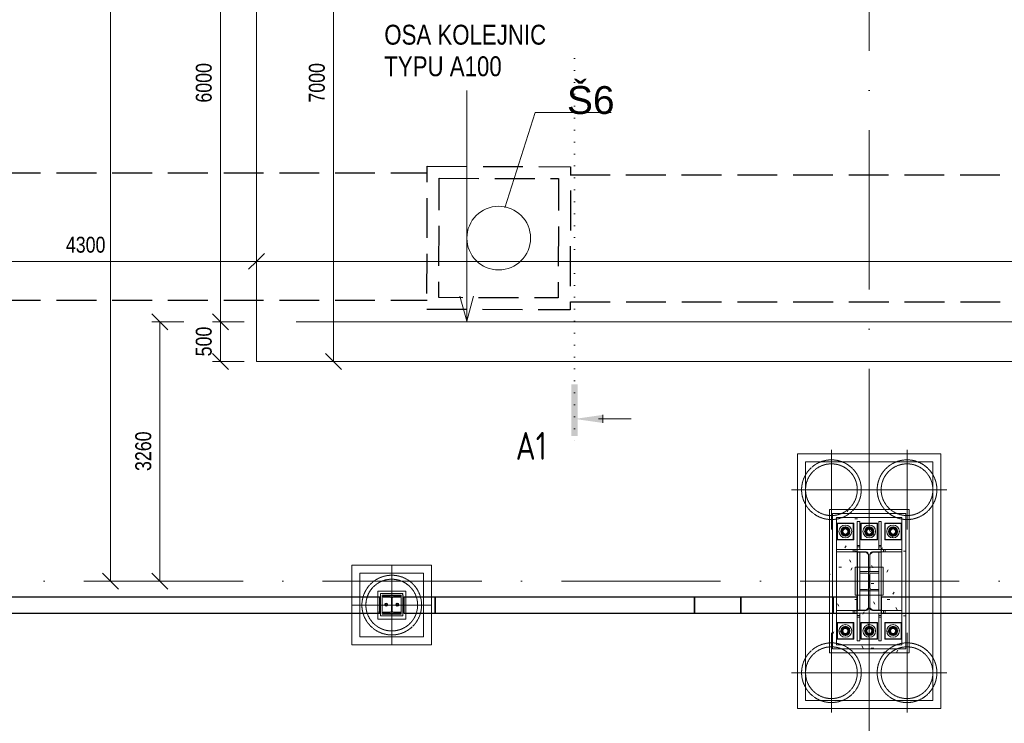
# Model space of a CAD drawing. Header units: millimetres. Extents: x 75701 to 402820, y 135 to 33652.
# Tile 9 of 52: x 103095 to 115467, y 5964 to 14807. Entities that reach past the tile are written whole.
import ezdxf

# ---------------------------------------------------------------- set-up
doc = ezdxf.new("R2010")
doc.units = ezdxf.units.MM
for name, pattern in [('A_CARA_07', [7, 5, -2]), ('A_CARA_15', [7.6, 5, -1.3, 0, -1.3]), ('IMPORT-A_CARA_07', [700, 500, -200]), ('IMPORT-KANVPOVO', [2000, 700, -650, 0, -650]), ('Tečkovaná 1_5mm', [150, 0, -150]), ('Čerchovaná 20mm', [3000, 2000, -500, 0, -500])]:
    doc.linetypes.add(name, pattern=pattern)
for name, color, linetype, lineweight in [('11542_003_OK-HALA_TaO-1_ET_R01_AciS_2025-04-14_sloupy_dwg', 150, 'Continuous', 9), ('_KANAL TRASA 1', 10, 'IMPORT-KANVPOVO', 70), ('CA_KOTY', 3, 'Continuous', 9), ('CA_KOTY-100', 3, 'Continuous', 9), ('CA_NEVHRA', 3, 'A_CARA_07', 9), ('CA_OSY', 5, 'A_CARA_15', 9), ('CA_PODLAHA25', 7, 'Continuous', 13), ('CA_POHHRA25', 7, 'Continuous', 13), ('CA_REZY', 1, 'Continuous', 25), ('CA_REZYZNACKY', 1, 'Continuous', 9), ('CA_TEXT25', 7, 'Continuous', 9), ('CA_ZAKLADY25', 7, 'Continuous', 13), ('HIDROIDEA_NAHON_ZAKLADY_dwg', 8, 'Continuous', 9), ('Konstrukční přípoje', 7, 'Continuous', 13), ('SS_HALA_TaO-DODAVKA_STAVEBNI', 150, 'Continuous', 9), ('SS_HALA_TaO-PODLITI', 150, 'Continuous', 9), ('SS_HALA_TaO-SLOUP', 150, 'Continuous', 9)]:
    doc.layers.add(name, color=color, linetype=linetype, lineweight=lineweight)
doc.styles.add('Arial', font='arial.ttf', dxfattribs={"height": 350})
doc.styles.add('Arial_2', font='arial.ttf', dxfattribs={"width": 0.8, "height": 200})
doc.styles.add('Arial_3', font='arial.ttf', dxfattribs={"width": 0.8, "height": 250})
doc.styles.add('ISOCPEUR_B', font='txt', dxfattribs={"width": 0.8, "height": 350})
doc.dimstyles.new('HP_Přímá_-_2_mm_Ariel_1-100', dxfattribs={"dimscale": 304.8, "dimtxt": 204.05188, "dimasz": 0.656168, "dimexe": 0.328084, "dimexo": 0.0625, "dimgap": 0.164042, "dimtad": 1, "dimdec": 0, "dimzin": 0, "dimdsep": 46, "dimtxsty": 'Arial_2', "dimblk1": 'OBLIQUE', "dimblk2": 'OBLIQUE', "dimsah": 1, "dimcen": 0.09, "dimazin": 0, "dimtfac": 1, "dimtdec": 4, "dimtix": 1, "dimtmove": 0, "dimatfit": 3, "dimfxl": 0.984252, "dimfxlon": 1, "dimtvp": 1, "dimtolj": 1, "dimtzin": 0, "dimarcsym": 2})
pattern_1 = [(0, (0, 0), (812.8, 203.2), [33.528, -576.072, 33.528, -576.072, -3251.2]), (0, (0, 0), (812.8, 203.2), [-1219.2, 33.528, -1185.672, 33.528, -576.072, -1422.4]), (0, (0, 0), (812.8, 203.2), [-3048, 33.528, -372.872, 33.528, -982.472]), (120, (304.8, 101.6), (-582.37636, 602.30545), [33.528, -576.072, 33.528, -576.072, -3251.2]), (120, (304.8, 101.6), (-582.37636, 602.30545), [-1219.2, 33.528, -1185.672, 33.528, -576.072, -1422.4]), (120, (304.8, 101.6), (-582.37636, 602.30545), [-3048, 33.528, -372.872, 33.528, -982.472]), (240, (406.4, 508), (-230.42364, -805.50545), [33.528, -576.072, 33.528, -576.072, -3251.2]), (240, (406.4, 508), (-230.42364, -805.50545), [-1219.2, 33.528, -1185.672, 33.528, -576.072, -1422.4]), (240, (406.4, 508), (-230.42364, -805.50545), [-3048, 33.528, -372.872, 33.528, -982.472])]

# ---------------------------------------------------------------- blocks, each defined once
blk = doc.blocks.new('pilota 600 mm - D_750_650-2142274-525_600')
at = {"layer": 'CA_NEVHRA'}
for p, q in [((0, 0), (0, 500)), ((0, 0), (-500, 0)), ((0, 0), (0, -250)), ((0, 0), (500, 0)), ((0, -250), (0, -500))]:
    blk.add_line(p, q, dxfattribs=at)
blk = doc.blocks.new('pilota 600 mm - D_750_650-2142275-525_600')
at = {"layer": 'CA_NEVHRA'}
for p, q in [((0, 250), (0, 500)), ((0, 0), (0, 250)), ((0, 0), (-500, 0)), ((0, 0), (500, 0)), ((0, 0), (0, -500))]:
    blk.add_line(p, q, dxfattribs=at)
blk = doc.blocks.new('pilota 600 mm - D_750_650-2142303-525_600')
at = {"layer": 'CA_NEVHRA'}
for p, q in [((0, 175), (0, 500)), ((0, 0), (0, 175)), ((-175, 0), (-500, 0)), ((0, 0), (-175, 0)), ((0, 0), (0, -175)), ((0, 0), (175, 0)), ((175, 0), (500, 0)), ((0, -175), (0, -500))]:
    blk.add_line(p, q, dxfattribs=at)
blk = doc.blocks.new('11542_003_OK-HALA_TaO-1_ET_R01_AciS_2025-04-14_sloupy_dwg-V8-525_600')
at = {"layer": '11542_003_OK-HALA_TaO-1_ET_R01_AciS_2025-04-14_sloupy_dwg'}
for p, q in [((113920, 8150), (113620, 8150)), ((113620, 8150), (113620, 8117)), ((113620, 8117), (113731, 8117)), ((113761, 8087), (113761, 7413)), ((113779, 7413), (113779, 8087)), ((113809, 8117), (113920, 8117)), ((113920, 8117), (113920, 8150)), ((107880, 7560), (107660, 7560)), ((107660, 7560), (107660, 7549)), ((107660, 7549), (107748, 7549)), ((107792, 7549), (107880, 7549)), ((107880, 7549), (107880, 7560)), ((107766, 7531), (107766, 7379)), ((107774, 7379), (107774, 7531)), ((107748, 7361), (107660, 7361)), ((107660, 7361), (107660, 7350)), ((107660, 7350), (107880, 7350)), ((107880, 7361), (107792, 7361)), ((107880, 7350), (107880, 7361)), ((113731, 7383), (113620, 7383)), ((113620, 7383), (113620, 7350)), ((113620, 7350), (113920, 7350)), ((113920, 7383), (113809, 7383)), ((113920, 7350), (113920, 7383))]:
    blk.add_line(p, q, dxfattribs=at)
for centre, radius, start, end in [((113731, 8087), 30, 0, 90), ((113809, 8087), 30, 90, 180), ((107748, 7531), 18, 0, 90), ((107792, 7531), 18, 90, 180), ((107748, 7379), 18, 270, 0), ((107792, 7379), 18, 180, 270), ((113731, 7413), 30, 270, 0), ((113809, 7413), 30, 180, 270)]:
    blk.add_arc(centre, radius, start, end, dxfattribs=at)
at = {"layer": 'SS_HALA_TaO-DODAVKA_STAVEBNI'}
for p, q in [((113470, 8427), (113425, 8401)), ((113425, 8401), (113470, 8427)), ((113515, 8401), (113470, 8427)), ((113470, 8427), (113515, 8401)), ((113770, 8427), (113725, 8401)), ((113725, 8401), (113770, 8427)), ((113815, 8401), (113770, 8427)), ((113770, 8427), (113815, 8401)), ((114070, 8427), (114025, 8401)), ((114025, 8401), (114070, 8427)), ((114115, 8401), (114070, 8427)), ((114070, 8427), (114115, 8401)), ((113425, 8401), (113425, 8349)), ((113425, 8349), (113425, 8401)), ((113425, 8349), (113470, 8323)), ((113470, 8323), (113425, 8349)), ((113470, 8323), (113515, 8349)), ((113515, 8349), (113470, 8323)), ((113515, 8349), (113515, 8401)), ((113515, 8401), (113515, 8349)), ((113725, 8401), (113725, 8349)), ((113725, 8349), (113725, 8401)), ((113725, 8349), (113770, 8323)), ((113770, 8323), (113725, 8349)), ((113770, 8323), (113815, 8349)), ((113815, 8349), (113770, 8323)), ((113815, 8349), (113815, 8401)), ((113815, 8401), (113815, 8349)), ((114025, 8401), (114025, 8349)), ((114025, 8349), (114025, 8401)), ((114025, 8349), (114070, 8323)), ((114070, 8323), (114025, 8349)), ((114070, 8323), (114115, 8349)), ((114115, 8349), (114070, 8323)), ((114115, 8349), (114115, 8401)), ((114115, 8401), (114115, 8349)), ((113470, 7177), (113425, 7151)), ((113425, 7151), (113470, 7177)), ((113515, 7151), (113470, 7177)), ((113470, 7177), (113515, 7151)), ((113770, 7177), (113725, 7151)), ((113725, 7151), (113770, 7177)), ((113815, 7151), (113770, 7177)), ((113770, 7177), (113815, 7151)), ((114070, 7177), (114025, 7151)), ((114025, 7151), (114070, 7177)), ((114115, 7151), (114070, 7177)), ((114070, 7177), (114115, 7151)), ((113425, 7151), (113425, 7099)), ((113425, 7099), (113425, 7151)), ((113425, 7099), (113470, 7073)), ((113470, 7073), (113425, 7099)), ((113470, 7073), (113515, 7099)), ((113515, 7099), (113470, 7073)), ((113515, 7099), (113515, 7151)), ((113515, 7151), (113515, 7099)), ((113725, 7151), (113725, 7099)), ((113725, 7099), (113725, 7151)), ((113725, 7099), (113770, 7073)), ((113770, 7073), (113725, 7099)), ((113770, 7073), (113815, 7099)), ((113815, 7099), (113770, 7073)), ((113815, 7099), (113815, 7151)), ((113815, 7151), (113815, 7099)), ((114025, 7151), (114025, 7099)), ((114025, 7099), (114025, 7151)), ((114025, 7099), (114070, 7073)), ((114070, 7073), (114025, 7099)), ((114070, 7073), (114115, 7099)), ((114115, 7099), (114070, 7073)), ((114115, 7099), (114115, 7151)), ((114115, 7151), (114115, 7099))]:
    blk.add_line(p, q, dxfattribs=at)
for centre, radius, start, end in [((113470, 8375), 57.5, 0, 180), ((113470, 8375), 57.5, 0, 180), ((113770, 8375), 57.5, 0, 180), ((113770, 8375), 57.5, 0, 180), ((114070, 8375), 57.5, 0, 180), ((114070, 8375), 57.5, 0, 180), ((113470, 8375), 57.5, 180, 0), ((113470, 8375), 57.5, 180, 0), ((113470, 8375), 32, 0, 180), ((113470, 8375), 32, 0, 180), ((113470, 8375), 32, 0, 180), ((113470, 8375), 32, 0, 180), ((113470, 8375), 32, 180, 0), ((113470, 8375), 32, 180, 0), ((113470, 8375), 32, 180, 0), ((113470, 8375), 32, 180, 0), ((113770, 8375), 57.5, 180, 0), ((113770, 8375), 57.5, 180, 0), ((113770, 8375), 32, 0, 180), ((113770, 8375), 32, 0, 180), ((113770, 8375), 32, 0, 180), ((113770, 8375), 32, 0, 180), ((113770, 8375), 32, 180, 0), ((113770, 8375), 32, 180, 0), ((113770, 8375), 32, 180, 0), ((113770, 8375), 32, 180, 0), ((114070, 8375), 57.5, 180, 0), ((114070, 8375), 57.5, 180, 0), ((114070, 8375), 32, 0, 180), ((114070, 8375), 32, 0, 180), ((114070, 8375), 32, 0, 180), ((114070, 8375), 32, 0, 180), ((114070, 8375), 32, 180, 0), ((114070, 8375), 32, 180, 0), ((114070, 8375), 32, 180, 0), ((114070, 8375), 32, 180, 0), ((113470, 7125), 57.5, 0, 180), ((113470, 7125), 57.5, 0, 180), ((113770, 7125), 57.5, 0, 180), ((113770, 7125), 57.5, 0, 180), ((114070, 7125), 57.5, 0, 180), ((114070, 7125), 57.5, 0, 180), ((113470, 7125), 57.5, 180, 0), ((113470, 7125), 57.5, 180, 0), ((113470, 7125), 32, 0, 180), ((113470, 7125), 32, 0, 180), ((113470, 7125), 32, 0, 180), ((113470, 7125), 32, 0, 180), ((113470, 7125), 32, 180, 0), ((113470, 7125), 32, 180, 0), ((113470, 7125), 32, 180, 0), ((113470, 7125), 32, 180, 0), ((113770, 7125), 57.5, 180, 0), ((113770, 7125), 57.5, 180, 0), ((113770, 7125), 32, 0, 180), ((113770, 7125), 32, 0, 180), ((113770, 7125), 32, 0, 180), ((113770, 7125), 32, 0, 180), ((113770, 7125), 32, 180, 0), ((113770, 7125), 32, 180, 0), ((113770, 7125), 32, 180, 0), ((113770, 7125), 32, 180, 0), ((114070, 7125), 57.5, 180, 0), ((114070, 7125), 57.5, 180, 0), ((114070, 7125), 32, 0, 180), ((114070, 7125), 32, 0, 180), ((114070, 7125), 32, 0, 180), ((114070, 7125), 32, 0, 180), ((114070, 7125), 32, 180, 0), ((114070, 7125), 32, 180, 0), ((114070, 7125), 32, 180, 0), ((114070, 7125), 32, 180, 0)]:
    blk.add_arc(centre, radius, start, end, dxfattribs=at)
at = {"layer": 'SS_HALA_TaO-PODLITI'}
for p, q in [((114230, 8600), (113310, 8600)), ((113310, 8600), (114230, 8600)), ((113310, 8600), (113310, 6900)), ((113310, 6900), (113310, 8600)), ((114230, 6900), (114230, 8600)), ((114230, 8600), (114230, 6900)), ((107910, 7595), (107630, 7595)), ((107630, 7595), (107910, 7595)), ((107630, 7595), (107630, 7315)), ((107630, 7315), (107630, 7595)), ((107910, 7315), (107910, 7595)), ((107910, 7595), (107910, 7315)), ((107630, 7315), (107910, 7315)), ((107910, 7315), (107630, 7315)), ((113310, 6900), (114230, 6900)), ((114230, 6900), (113310, 6900))]:
    blk.add_line(p, q, dxfattribs=at)
at = {"layer": 'SS_HALA_TaO-SLOUP'}
for p, q in [((113360, 8550), (114180, 8550)), ((114180, 8550), (113360, 8550)), ((113360, 6950), (113360, 8550)), ((113360, 8550), (113360, 6950)), ((114180, 8550), (114180, 6950)), ((114180, 6950), (114180, 8550)), ((113365, 8480), (113365, 8270)), ((113365, 8270), (113365, 8480)), ((113575, 8480), (113365, 8480)), ((113365, 8480), (113575, 8480)), ((113575, 8270), (113575, 8480)), ((113575, 8480), (113575, 8270)), ((113620, 8500), (113650, 8500)), ((113650, 8500), (113620, 8500)), ((113620, 8500), (113620, 8200)), ((113620, 8180), (113620, 8500)), ((113650, 8200), (113650, 8500)), ((113650, 8500), (113650, 8180)), ((113665, 8480), (113665, 8270)), ((113665, 8270), (113665, 8480)), ((113875, 8480), (113665, 8480)), ((113665, 8480), (113875, 8480)), ((113875, 8270), (113875, 8480)), ((113875, 8480), (113875, 8270)), ((113890, 8500), (113890, 8200)), ((113890, 8180), (113890, 8500)), ((113890, 8500), (113920, 8500)), ((113890, 8500), (113920, 8500)), ((113920, 8200), (113920, 8500)), ((113920, 8500), (113920, 8180)), ((113965, 8480), (113965, 8270)), ((113965, 8270), (113965, 8480)), ((114175, 8480), (113965, 8480)), ((113965, 8480), (114175, 8480)), ((114175, 8270), (114175, 8480)), ((114175, 8480), (114175, 8270)), ((113365, 8270), (113575, 8270)), ((113575, 8270), (113365, 8270)), ((113620, 8200), (113620, 8150)), ((113650, 8200), (113620, 8200)), ((113650, 8180), (113620, 8180)), ((113620, 8150), (113620, 8180)), ((113650, 8150), (113650, 8200)), ((113650, 8180), (113650, 8150)), ((113665, 8270), (113875, 8270)), ((113875, 8270), (113665, 8270)), ((113920, 8200), (113890, 8200)), ((113890, 8200), (113890, 8150)), ((113890, 8150), (113890, 8180)), ((113890, 8180), (113920, 8180)), ((113920, 8150), (113920, 8200)), ((113920, 8180), (113920, 8150)), ((113965, 8270), (114175, 8270)), ((114175, 8270), (113965, 8270)), ((113570, 8150), (113360, 8150)), ((113360, 8150), (113590, 8150)), ((113360, 8120), (113360, 8150)), ((113360, 8120), (113360, 8150)), ((113360, 8120), (113570, 8120)), ((113590, 8120), (113360, 8120)), ((113620, 8150), (113570, 8150)), ((113570, 8150), (113570, 8120)), ((113570, 8120), (113620, 8120)), ((113590, 8150), (113620, 8150)), ((113590, 8120), (113590, 8150)), ((113620, 8120), (113590, 8120)), ((113620, 8150), (113620, 8117)), ((113920, 8150), (113620, 8150)), ((113650, 8150), (113620, 8150)), ((113650, 8150), (113620, 8150)), ((113620, 8120), (113620, 8150)), ((113620, 8120), (113620, 8150)), ((113620, 8117), (113731, 8117)), ((113650, 8117), (113620, 8117)), ((113620, 8117), (113620, 7383)), ((113650, 8117), (113620, 8117)), ((113620, 7383), (113620, 8117)), ((113621, 8116), (113731, 8116)), ((113731, 8116), (113621, 8116)), ((113621, 7384), (113621, 8116)), ((113621, 8116), (113621, 7384)), ((113650, 7383), (113650, 8117)), ((113650, 8117), (113650, 7383)), ((113731, 8116), (113761, 8086)), ((113761, 8086), (113731, 8116)), ((113761, 8087), (113761, 7413)), ((113761, 8086), (113761, 7414)), ((113761, 7414), (113761, 8086)), ((113779, 8086), (113809, 8116)), ((113809, 8116), (113779, 8086)), ((113779, 8087), (113779, 7413)), ((113779, 7414), (113779, 8086)), ((113779, 8086), (113779, 7414)), ((113920, 8117), (113809, 8117)), ((113809, 8116), (113919, 8116)), ((113919, 8116), (113809, 8116)), ((113890, 8150), (113920, 8150)), ((113890, 8150), (113920, 8150)), ((113890, 8117), (113890, 7383)), ((113920, 8117), (113890, 8117)), ((113920, 8117), (113890, 8117)), ((113890, 7383), (113890, 8117)), ((113919, 8116), (113919, 7384)), ((113919, 7384), (113919, 8116)), ((113920, 8150), (113920, 8117)), ((113920, 8150), (113950, 8150)), ((113920, 8120), (113920, 8150)), ((113920, 8120), (113920, 8150)), ((113970, 8150), (113920, 8150)), ((113950, 8120), (113920, 8120)), ((113920, 8120), (113970, 8120)), ((113920, 7383), (113920, 8117)), ((113920, 8117), (113920, 7383)), ((113950, 8150), (114180, 8150)), ((113950, 8120), (113950, 8150)), ((114180, 8120), (113950, 8120)), ((114180, 8150), (113970, 8150)), ((113970, 8120), (113970, 8150)), ((113970, 8120), (114180, 8120)), ((114180, 8150), (114180, 8120)), ((114180, 8120), (114180, 8150)), ((113650, 7853), (113650, 7870)), ((113650, 7870), (113650, 7853)), ((113650, 7870), (113890, 7870)), ((113890, 7870), (113650, 7870)), ((113744, 7853), (113650, 7853)), ((113650, 7853), (113744, 7853)), ((113765, 7668), (113765, 7832)), ((113765, 7832), (113765, 7668)), ((113775, 7832), (113775, 7668)), ((113775, 7668), (113775, 7832)), ((113890, 7853), (113796, 7853)), ((113796, 7853), (113890, 7853)), ((113890, 7870), (113890, 7853)), ((113890, 7853), (113890, 7870)), ((107650, 7575), (107890, 7575)), ((107890, 7575), (107650, 7575)), ((107650, 7335), (107650, 7575)), ((107650, 7575), (107650, 7335)), ((107660, 7549), (107660, 7560)), ((107660, 7560), (107880, 7560)), ((107748, 7549), (107660, 7549)), ((107880, 7549), (107792, 7549)), ((107880, 7560), (107880, 7549)), ((107890, 7575), (107890, 7335)), ((107890, 7335), (107890, 7575)), ((113650, 7647), (113744, 7647)), ((113744, 7647), (113650, 7647)), ((113650, 7630), (113650, 7647)), ((113650, 7647), (113650, 7630)), ((113890, 7630), (113650, 7630)), ((113650, 7630), (113890, 7630)), ((113796, 7647), (113890, 7647)), ((113890, 7647), (113796, 7647)), ((113890, 7647), (113890, 7630)), ((113890, 7630), (113890, 7647)), ((107700, 7472), (107685, 7464)), ((107685, 7464), (107700, 7472)), ((107685, 7464), (107685, 7446)), ((107685, 7446), (107685, 7464)), ((107685, 7446), (107700, 7438)), ((107700, 7438), (107685, 7446)), ((107715, 7464), (107700, 7472)), ((107700, 7472), (107715, 7464)), ((107700, 7438), (107715, 7446)), ((107715, 7446), (107700, 7438)), ((107715, 7446), (107715, 7464)), ((107715, 7464), (107715, 7446)), ((107766, 7379), (107766, 7531)), ((107774, 7531), (107774, 7379)), ((107840, 7472), (107825, 7464)), ((107825, 7464), (107840, 7472)), ((107825, 7464), (107825, 7446)), ((107825, 7446), (107825, 7464)), ((107825, 7446), (107840, 7438)), ((107840, 7438), (107825, 7446)), ((107855, 7464), (107840, 7472)), ((107840, 7472), (107855, 7464)), ((107840, 7438), (107855, 7446)), ((107855, 7446), (107840, 7438)), ((107855, 7446), (107855, 7464)), ((107855, 7464), (107855, 7446)), ((107890, 7335), (107650, 7335)), ((107650, 7335), (107890, 7335)), ((107660, 7350), (107660, 7361)), ((107660, 7361), (107748, 7361)), ((107880, 7350), (107660, 7350)), ((107792, 7361), (107880, 7361)), ((107880, 7361), (107880, 7350)), ((113360, 7350), (113360, 7380)), ((113360, 7380), (113360, 7350)), ((113570, 7380), (113360, 7380)), ((113360, 7380), (113590, 7380)), ((113360, 7350), (113570, 7350)), ((113590, 7350), (113360, 7350)), ((113620, 7380), (113570, 7380)), ((113570, 7380), (113570, 7350)), ((113570, 7350), (113620, 7350)), ((113590, 7380), (113590, 7350)), ((113590, 7380), (113620, 7380)), ((113620, 7350), (113590, 7350)), ((113620, 7383), (113731, 7383)), ((113620, 7350), (113620, 7383)), ((113620, 7383), (113650, 7383)), ((113650, 7383), (113620, 7383)), ((113620, 7380), (113620, 7350)), ((113620, 7380), (113620, 7350)), ((113920, 7350), (113620, 7350)), ((113620, 7350), (113620, 7300)), ((113650, 7350), (113620, 7350)), ((113650, 7350), (113620, 7350)), ((113620, 7320), (113620, 7350)), ((113650, 7320), (113620, 7320)), ((113620, 7000), (113620, 7320)), ((113620, 7300), (113650, 7300)), ((113620, 7300), (113620, 7000)), ((113731, 7384), (113621, 7384)), ((113621, 7384), (113731, 7384)), ((113650, 7300), (113650, 7350)), ((113650, 7350), (113650, 7320)), ((113650, 7320), (113650, 7000)), ((113650, 7000), (113650, 7300)), ((113761, 7414), (113731, 7384)), ((113731, 7384), (113761, 7414)), ((113809, 7384), (113779, 7414)), ((113779, 7414), (113809, 7384)), ((113919, 7384), (113809, 7384)), ((113809, 7384), (113919, 7384)), ((113809, 7383), (113920, 7383)), ((113890, 7383), (113920, 7383)), ((113920, 7383), (113890, 7383)), ((113890, 7320), (113890, 7350)), ((113890, 7350), (113920, 7350)), ((113890, 7350), (113920, 7350)), ((113890, 7350), (113890, 7300)), ((113890, 7000), (113890, 7320)), ((113890, 7320), (113920, 7320)), ((113890, 7300), (113890, 7000)), ((113890, 7300), (113920, 7300)), ((113920, 7383), (113920, 7350)), ((113970, 7380), (113920, 7380)), ((113920, 7380), (113920, 7350)), ((113920, 7380), (113920, 7350)), ((113920, 7380), (113950, 7380)), ((113920, 7350), (113920, 7320)), ((113920, 7300), (113920, 7350)), ((113920, 7350), (113970, 7350)), ((113950, 7350), (113920, 7350)), ((113920, 7320), (113920, 7000)), ((113920, 7000), (113920, 7300)), ((113950, 7380), (113950, 7350)), ((113950, 7380), (114180, 7380)), ((114180, 7350), (113950, 7350)), ((113970, 7350), (113970, 7380)), ((114180, 7380), (113970, 7380)), ((113970, 7350), (114180, 7350)), ((114180, 7380), (114180, 7350)), ((114180, 7380), (114180, 7350)), ((113365, 7230), (113365, 7020)), ((113365, 7020), (113365, 7230)), ((113575, 7230), (113365, 7230)), ((113365, 7230), (113575, 7230)), ((113575, 7020), (113575, 7230)), ((113575, 7230), (113575, 7020)), ((113665, 7230), (113665, 7020)), ((113665, 7020), (113665, 7230)), ((113875, 7230), (113665, 7230)), ((113665, 7230), (113875, 7230)), ((113875, 7020), (113875, 7230)), ((113875, 7230), (113875, 7020)), ((113965, 7230), (113965, 7020)), ((113965, 7020), (113965, 7230)), ((114175, 7230), (113965, 7230)), ((113965, 7230), (114175, 7230)), ((114175, 7020), (114175, 7230)), ((114175, 7230), (114175, 7020)), ((114180, 6950), (113360, 6950)), ((113360, 6950), (114180, 6950)), ((113365, 7020), (113575, 7020)), ((113575, 7020), (113365, 7020)), ((113650, 7000), (113620, 7000)), ((113650, 7000), (113620, 7000)), ((113665, 7020), (113875, 7020)), ((113875, 7020), (113665, 7020)), ((113920, 7000), (113890, 7000)), ((113890, 7000), (113920, 7000)), ((113965, 7020), (114175, 7020)), ((114175, 7020), (113965, 7020))]:
    blk.add_line(p, q, dxfattribs=at)
for centre, radius, start, end in [((113470, 8375), 45, 0, 180), ((113470, 8375), 45, 0, 180), ((113770, 8375), 45, 0, 180), ((113770, 8375), 45, 0, 180), ((114070, 8375), 45, 0, 180), ((114070, 8375), 45, 0, 180), ((113470, 8375), 45, 180, 0), ((113470, 8375), 45, 180, 0), ((113470, 8375), 35, 0, 180), ((113470, 8375), 35, 0, 180), ((113470, 8375), 35, 180, 0), ((113470, 8375), 35, 180, 0), ((113770, 8375), 45, 180, 0), ((113770, 8375), 45, 180, 0), ((113770, 8375), 35, 0, 180), ((113770, 8375), 35, 0, 180), ((113770, 8375), 35, 180, 0), ((113770, 8375), 35, 180, 0), ((114070, 8375), 45, 180, 0), ((114070, 8375), 45, 180, 0), ((114070, 8375), 35, 0, 180), ((114070, 8375), 35, 0, 180), ((114070, 8375), 35, 180, 0), ((114070, 8375), 35, 180, 0), ((113731, 8087), 30, 0, 90), ((113809, 8087), 30, 90, 180), ((113744, 7832), 21, 0, 90), ((113744, 7832), 21, 0, 90), ((113796, 7832), 21, 90, 180), ((113796, 7832), 21, 90, 180), ((107748, 7531), 18, 0, 90), ((107792, 7531), 18, 90, 180), ((113744, 7668), 21, 270, 0), ((113744, 7668), 21, 270, 0), ((113796, 7668), 21, 180, 270), ((113796, 7668), 21, 180, 270), ((107700, 7455), 18.5, 0, 180), ((107700, 7455), 18.5, 0, 180), ((107700, 7455), 18.5, 180, 0), ((107700, 7455), 18.5, 180, 0), ((107700, 7455), 11, 0, 180), ((107700, 7455), 11, 0, 180), ((107700, 7455), 11, 180, 0), ((107700, 7455), 11, 180, 0), ((107700, 7455), 10, 0, 180), ((107700, 7455), 10, 0, 180), ((107700, 7455), 10, 0, 180), ((107700, 7455), 10, 0, 180), ((107700, 7455), 10, 180, 0), ((107700, 7455), 10, 180, 0), ((107700, 7455), 10, 180, 0), ((107700, 7455), 10, 180, 0), ((107840, 7455), 18.5, 0, 180), ((107840, 7455), 18.5, 0, 180), ((107840, 7455), 18.5, 180, 0), ((107840, 7455), 18.5, 180, 0), ((107840, 7455), 11, 0, 180), ((107840, 7455), 11, 0, 180), ((107840, 7455), 11, 180, 0), ((107840, 7455), 11, 180, 0), ((107840, 7455), 10, 0, 180), ((107840, 7455), 10, 0, 180), ((107840, 7455), 10, 0, 180), ((107840, 7455), 10, 0, 180), ((107840, 7455), 10, 180, 0), ((107840, 7455), 10, 180, 0), ((107840, 7455), 10, 180, 0), ((107840, 7455), 10, 180, 0), ((107748, 7379), 18, 270, 0), ((107792, 7379), 18, 180, 270), ((113731, 7413), 30, 270, 0), ((113809, 7413), 30, 180, 270), ((113470, 7125), 45, 0, 180), ((113470, 7125), 45, 0, 180), ((113470, 7125), 45, 180, 0), ((113470, 7125), 45, 180, 0), ((113470, 7125), 35, 0, 180), ((113470, 7125), 35, 0, 180), ((113470, 7125), 35, 180, 0), ((113470, 7125), 35, 180, 0), ((113770, 7125), 45, 0, 180), ((113770, 7125), 45, 0, 180), ((113770, 7125), 45, 180, 0), ((113770, 7125), 45, 180, 0), ((113770, 7125), 35, 0, 180), ((113770, 7125), 35, 0, 180), ((113770, 7125), 35, 180, 0), ((113770, 7125), 35, 180, 0), ((114070, 7125), 45, 0, 180), ((114070, 7125), 45, 0, 180), ((114070, 7125), 45, 180, 0), ((114070, 7125), 45, 180, 0), ((114070, 7125), 35, 0, 180), ((114070, 7125), 35, 0, 180), ((114070, 7125), 35, 180, 0), ((114070, 7125), 35, 180, 0)]:
    blk.add_arc(centre, radius, start, end, dxfattribs=at)
blk = doc.blocks.new('M_Šroub HPM-E - 64_E-1759689-525_600')
at = {"layer": 'Konstrukční přípoje'}
for p, q in [((100, 100), (-100, 100)), ((-100, 100), (-100, -100)), ((-100, -100), (-100, 100)), ((-100, 100), (100, 100)), ((0, 58), (-50, 29)), ((0, 58), (-50, 29)), ((-50, 29), (0, 58)), ((0, 58), (-50, 29)), ((-50, 29), (-50, -29)), ((-50, 29), (-50, -29)), ((-50, -29), (-50, 29)), ((-50, 29), (-50, -29)), ((50, 29), (0, 58)), ((50, 29), (0, 58)), ((0, 58), (50, 29)), ((50, 29), (0, 58)), ((50, -29), (50, 29)), ((50, -29), (50, 29)), ((50, 29), (50, -29)), ((50, -29), (50, 29)), ((100, -100), (100, 100)), ((100, 100), (100, -100)), ((-100, -100), (100, -100)), ((100, -100), (-100, -100)), ((-50, -29), (0, -58)), ((-50, -29), (0, -58)), ((0, -58), (-50, -29)), ((-50, -29), (0, -58)), ((0, -58), (50, -29)), ((0, -58), (50, -29)), ((50, -29), (0, -58)), ((0, -58), (50, -29))]:
    blk.add_line(p, q, dxfattribs=at)
for radius, start, end in [(80, 360, 180), (80, 0, 180), (80, 360, 180), (80, 0, 180), (32, 0, 180), (32, 360, 180), (32, 0, 180), (32, 0, 180), (32, 0, 180), (32, 0, 180), (32, 0, 180), (32, 0, 180), (80, 180, 360), (80, 180, 360), (80, 180, 360), (80, 180, 360), (32, 180, 360), (32, 180, 360), (32, 180, 360), (32, 180, 360), (32, 180, 360), (32, 180, 360), (32, 180, 360), (32, 180, 360)]:
    blk.add_arc((0, 0), radius, start, end, dxfattribs=at)
blk = doc.blocks.new('M_Šroub HPM-E - 64_E-1759690-525_600')
at = {"layer": 'Konstrukční přípoje'}
for p, q in [((100, 100), (-100, 100)), ((-100, 100), (-100, -100)), ((-100, -100), (-100, 100)), ((-100, 100), (100, 100)), ((0, 58), (-50, 29)), ((0, 58), (-50, 29)), ((-50, 29), (0, 58)), ((0, 58), (-50, 29)), ((-50, 29), (-50, -29)), ((-50, 29), (-50, -29)), ((-50, -29), (-50, 29)), ((-50, 29), (-50, -29)), ((50, 29), (0, 58)), ((50, 29), (0, 58)), ((0, 58), (50, 29)), ((50, 29), (0, 58)), ((50, -29), (50, 29)), ((50, -29), (50, 29)), ((50, 29), (50, -29)), ((50, -29), (50, 29)), ((100, -100), (100, 100)), ((100, 100), (100, -100)), ((-100, -100), (100, -100)), ((100, -100), (-100, -100)), ((-50, -29), (0, -58)), ((-50, -29), (0, -58)), ((0, -58), (-50, -29)), ((-50, -29), (0, -58)), ((0, -58), (50, -29)), ((0, -58), (50, -29)), ((50, -29), (0, -58)), ((0, -58), (50, -29))]:
    blk.add_line(p, q, dxfattribs=at)
for radius, start, end in [(80, 0, 180), (80, 0, 180), (80, 0, 180), (80, 0, 180), (80, 180, 360), (80, 180, 0), (80, 180, 360), (80, 180, 0), (32, 0, 180), (32, 0, 180), (32, 0, 180), (32, 0, 180), (32, 0, 180), (32, 0, 180), (32, 0, 180), (32, 0, 180), (32, 180, 360), (32, 180, 360), (32, 180, 360), (32, 180, 360), (32, 180, 360), (32, 180, 0), (32, 180, 360), (32, 180, 360)]:
    blk.add_arc((0, 0), radius, start, end, dxfattribs=at)
blk = doc.blocks.new('HIDROIDEA_NAHON_ZAKLADY_dwg-V12-525_600')
at = {"color": 50, "lineweight": 9, "flags": 128}
blk.add_lwpolyline([(108165, 4587), (108546, 5784), (108746, 5784), (109500, 5784)], dxfattribs=at)
at = {"layer": '_KANAL TRASA 1', "color": 250, "linetype": 'IMPORT-A_CARA_07', "lineweight": 25}
for p, q in [((87132, 5023), (107188, 5023)), ((108987, 5002), (137945, 5002)), ((87132, 3423), (107188, 3423)), ((108989, 3402), (137947, 3402))]:
    blk.add_line(p, q, dxfattribs=at)
at = {"layer": '_KANAL TRASA 1', "color": 250, "linetype": 'IMPORT-A_CARA_07', "lineweight": 25, "flags": 128}
for points in [[(107191, 5108), (108991, 5102), (108985, 3302), (107185, 3308)], [(107340, 4957), (108840, 4952), (108836, 3452), (107336, 3457)]]:
    blk.add_lwpolyline(points, close=True, dxfattribs=at)
at = {"lineweight": 9, "insert": (108946, 6115), "char_height": 350, "width": 715.58, "attachment_point": 1, "line_spacing_factor": 0.941778, "style": 'Arial'}
blk.add_mtext('Š6', dxfattribs=at)
blk = doc.blocks.new('Řez - Номер узла_ сзади-2820151-525_600')
at = {"layer": 'CA_REZYZNACKY'}
for points in [[(7.33, 0.4), (7.33, -0.39), (0.87, -0.39), (0.87, 0.4)], [(3.5, -3.53), (2.5, -3.53), (3, 0)]]:
    blk.add_hatch(color=256, dxfattribs=at).paths.add_polyline_path(points)
for p, q in [((2.5, -3.53), (3.5, -3.53)), ((3, -3), (3, -7.1))]:
    blk.add_line(p, q, dxfattribs=at)
blk = doc.blocks.new('DIMBLOCK3-525_600')
at = {"layer": 'CA_KOTY-100'}
for p, q in [((104235, 22645), (104135, 22745)), ((104235, 22645), (104135, 22645)), ((104235, 22645), (104235, 7750)), ((104235, 22645), (104335, 22545)), ((104235, 22645), (104535, 22645)), ((104235, 7750), (104135, 7850)), ((104235, 7750), (104135, 7750)), ((104235, 7750), (104335, 7650)), ((104235, 7750), (104535, 7750))]:
    blk.add_line(p, q, dxfattribs=at)
at = {"layer": 'CA_KOTY-100', "color": 0, "insert": (103926, 14891), "char_height": 200, "width": 734.59, "attachment_point": 1, "rotation": 90, "line_spacing_factor": 0.941778, "style": 'Arial_2'}
blk.add_mtext('14895', dxfattribs=at)
blk = doc.blocks.new('_Oblique')
at = {"color": 0, "linetype": 'ByBlock', "lineweight": -2}
blk.add_line((-0.5, -0.5), (0.5, 0.5), dxfattribs=at)
blk = doc.blocks.new('DIMBLOCK5-525_600')
at = {"layer": 'CA_KOTY-100'}
for p, q in [((104856, 11010), (104756, 11110)), ((104856, 11010), (104756, 11010)), ((104856, 11010), (104856, 7750)), ((104856, 11010), (104956, 10910)), ((104856, 11010), (105156, 11010)), ((104856, 7750), (104756, 7850)), ((104856, 7750), (104756, 7750)), ((104856, 7750), (104956, 7650)), ((104856, 7750), (105156, 7750))]:
    blk.add_line(p, q, dxfattribs=at)
at = {"layer": 'CA_KOTY-100', "color": 0, "insert": (104547, 9135), "char_height": 200, "width": 587.67, "attachment_point": 1, "rotation": 90, "line_spacing_factor": 0.941778, "style": 'Arial_2'}
blk.add_mtext('3260', dxfattribs=at)
blk = doc.blocks.new('DIMBLOCK6-525_600')
at = {"layer": 'CA_KOTY-100'}
for p, q in [((105617, 11010), (105517, 11110)), ((105617, 11010), (105517, 11010)), ((105617, 10510), (105617, 11010)), ((105617, 11010), (105717, 10910)), ((105617, 11010), (105917, 11010)), ((105617, 10510), (105517, 10610)), ((105617, 10510), (105517, 10510)), ((105617, 10510), (105717, 10410)), ((105617, 10510), (105917, 10510))]:
    blk.add_line(p, q, dxfattribs=at)
at = {"layer": 'CA_KOTY-100', "color": 0, "insert": (105307, 10576), "char_height": 200, "width": 440.75, "attachment_point": 1, "rotation": 90, "line_spacing_factor": 0.941778, "style": 'Arial_2'}
blk.add_mtext('500', dxfattribs=at)
blk = doc.blocks.new('DIMBLOCK7-525_600')
at = {"layer": 'CA_KOTY-100'}
for p, q in [((107037, 17510), (106937, 17610)), ((107037, 17510), (106937, 17510)), ((107037, 17510), (107037, 10510)), ((107037, 17510), (107137, 17410)), ((107037, 17510), (107337, 17510)), ((107037, 10510), (106937, 10610)), ((107037, 10510), (106937, 10510)), ((107037, 10510), (107137, 10410)), ((107037, 10510), (107337, 10510))]:
    blk.add_line(p, q, dxfattribs=at)
at = {"layer": 'CA_KOTY-100', "color": 0, "insert": (106728, 13765), "char_height": 200, "width": 587.67, "attachment_point": 1, "rotation": 90, "line_spacing_factor": 0.941778, "style": 'Arial_2'}
blk.add_mtext('7000', dxfattribs=at)
blk = doc.blocks.new('DIMBLOCK8-525_600')
at = {"layer": 'CA_KOTY-100'}
for p, q in [((101770, 11770), (101770, 12070)), ((106070, 11770), (106070, 12070)), ((101770, 11770), (101670, 11670)), ((101770, 11770), (101870, 11870)), ((101770, 11770), (106070, 11770)), ((101770, 11770), (101770, 11670)), ((106070, 11770), (105970, 11670)), ((106070, 11770), (106170, 11870)), ((106070, 11770), (106070, 11670))]:
    blk.add_line(p, q, dxfattribs=at)
at = {"layer": 'CA_KOTY-100', "color": 0, "insert": (103675, 12079), "char_height": 200, "width": 587.67, "attachment_point": 1, "line_spacing_factor": 0.941778, "style": 'Arial_2'}
blk.add_mtext('4300', dxfattribs=at)
blk = doc.blocks.new('DIMBLOCK9-525_600')
at = {"layer": 'CA_KOTY-100'}
for p, q in [((106070, 11770), (106070, 12070)), ((130070, 11770), (130070, 12070)), ((106070, 11770), (105970, 11670)), ((106070, 11770), (106170, 11870)), ((106070, 11770), (130070, 11770)), ((106070, 11770), (106070, 11670)), ((130070, 11770), (129970, 11670)), ((130070, 11770), (130170, 11870)), ((130070, 11770), (130070, 11670))]:
    blk.add_line(p, q, dxfattribs=at)
at = {"layer": 'CA_KOTY-100', "color": 0, "insert": (117764, 12079), "char_height": 200, "width": 734.59, "attachment_point": 1, "line_spacing_factor": 0.941778, "style": 'Arial_2'}
blk.add_mtext('24000', dxfattribs=at)
blk = doc.blocks.new('DIMBLOCK27-525_600')
at = {"layer": 'CA_KOTY-100'}
for p, q in [((105617, 17010), (105517, 17110)), ((105617, 17010), (105517, 17010)), ((105617, 17010), (105617, 11010)), ((105617, 17010), (105717, 16910)), ((105617, 17010), (105917, 17010)), ((105617, 11010), (105517, 11110)), ((105617, 11010), (105517, 11010)), ((105617, 11010), (105717, 10910)), ((105617, 11010), (105917, 11010))]:
    blk.add_line(p, q, dxfattribs=at)
at = {"layer": 'CA_KOTY-100', "color": 0, "insert": (105307, 13765), "char_height": 200, "width": 587.67, "attachment_point": 1, "rotation": 90, "line_spacing_factor": 0.941778, "style": 'Arial_2'}
blk.add_mtext('6000', dxfattribs=at)

msp = doc.modelspace()

# ---------------------------------------------------------------- hatches: boundary and pattern name
at = {"layer": 'CA_ZAKLADY25', "lineweight": 9}
h = msp.add_hatch(dxfattribs=at)
h.set_pattern_fill('FP_1', color=256, style=0, pattern_type=2)
h.set_pattern_definition(pattern_1)
h.paths.add_polyline_path([(114270, 6849.9), (114270, 8649.9), (113270, 8649.9), (113270, 6849.9)])
h = msp.add_hatch(dxfattribs=at)
h.set_pattern_fill('FP_1', color=256, style=0, pattern_type=2)
h.set_pattern_definition(pattern_1)
h.paths.add_polyline_path([(107945, 7274.9), (107945, 7624.9), (107595, 7624.9), (107595, 7274.9)])

# ---------------------------------------------------------------- linework, layer by layer
at = {"layer": 'CA_NEVHRA'}
for p, q in [((112870, 6149.9), (112870, 9349.9)), ((112870, 9349.9), (114670, 9349.9)), ((114670, 9349.9), (112870, 9349.9)), ((112870, 9349.9), (112870, 6149.9)), ((114670, 9349.9), (114670, 6149.9)), ((114670, 6149.9), (114670, 9349.9)), ((114570, 9249.9), (112970, 9249.9)), ((112970, 9249.9), (112970, 6249.9)), ((112970, 6249.9), (112970, 9249.9)), ((112970, 9249.9), (114570, 9249.9)), ((114570, 6249.9), (114570, 9249.9)), ((114570, 9249.9), (114570, 6249.9)), ((107270, 6949.9), (107270, 7949.9)), ((107270, 7949.9), (108270, 7949.9)), ((108270, 7949.9), (107270, 7949.9)), ((107270, 7949.9), (107270, 6949.9)), ((108270, 7949.9), (108270, 6949.9)), ((108270, 6949.9), (108270, 7949.9)), ((113595, 7924.9), (113945, 7924.9)), ((113595, 7574.9), (113595, 7924.9)), ((113945, 7924.9), (113595, 7924.9)), ((113595, 7924.9), (113595, 7574.9)), ((113945, 7924.9), (113945, 7574.9)), ((113945, 7574.9), (113945, 7924.9)), ((108170, 7849.9), (107370, 7849.9)), ((107370, 7849.9), (107370, 7049.9)), ((107370, 7049.9), (107370, 7849.9)), ((107370, 7849.9), (108170, 7849.9)), ((108170, 7049.9), (108170, 7849.9)), ((108170, 7849.9), (108170, 7049.9)), ((113945, 7574.9), (113595, 7574.9)), ((113595, 7574.9), (113945, 7574.9)), ((108270, 6949.9), (107270, 6949.9)), ((107270, 6949.9), (108270, 6949.9)), ((107370, 7049.9), (108170, 7049.9)), ((108170, 7049.9), (107370, 7049.9)), ((112970, 6249.9), (114570, 6249.9)), ((114570, 6249.9), (112970, 6249.9)), ((114670, 6149.9), (112870, 6149.9)), ((112870, 6149.9), (114670, 6149.9))]:
    msp.add_line(p, q, dxfattribs=at)
for centre, radius, start, end in [((113295, 8899.9), 375, 0, 180), ((113295, 8899.9), 375, 0, 180), ((113295, 8899.9), 325, 90, 270), ((113295, 8899.9), 325, 90, 270), ((113295, 8899.9), 325, 270, 90), ((113295, 8899.9), 325, 270, 90), ((114245, 8899.9), 375, 0, 180), ((114245, 8899.9), 375, 0, 180), ((114245, 8899.9), 325, 90, 270), ((114245, 8899.9), 325, 90, 270), ((114245, 8899.9), 325, 270, 90), ((114245, 8899.9), 325, 270, 90), ((113295, 8899.9), 375, 180, 360), ((113295, 8899.9), 375, 180, 360), ((114245, 8899.9), 375, 180, 0), ((114245, 8899.9), 375, 180, 0), ((107770, 7449.9), 375, 0, 180), ((107770, 7449.9), 375, 0, 180), ((107770, 7449.9), 325, 90, 270), ((107770, 7449.9), 325, 90, 270), ((107770, 7449.9), 325, 270, 90), ((107770, 7449.9), 325, 270, 90), ((107770, 7449.9), 375, 180, 0), ((107770, 7449.9), 375, 180, 0), ((113295, 6599.9), 375, 0, 180), ((113295, 6599.9), 375, 0, 180), ((114245, 6599.9), 375, 0, 180), ((114245, 6599.9), 375, 0, 180), ((113295, 6599.9), 325, 90, 270), ((113295, 6599.9), 325, 90, 270), ((113295, 6599.9), 325, 270, 90), ((113295, 6599.9), 325, 270, 90), ((114245, 6599.9), 325, 90, 270), ((114245, 6599.9), 325, 90, 270), ((114245, 6599.9), 325, 270, 90), ((114245, 6599.9), 325, 270, 90), ((113295, 6599.9), 375, 180, 0), ((113295, 6599.9), 375, 180, 360), ((114245, 6599.9), 375, 180, 0), ((114245, 6599.9), 375, 180, 0)]:
    msp.add_arc(centre, radius, start, end, dxfattribs=at)
at = {"layer": 'CA_OSY', "linetype": 'Čerchovaná 20mm'}
for p, q in [((113770, 2417), (113770, 30314.3)), ((76900.7, 7749.9), (177683.3, 7749.9))]:
    msp.add_line(p, q, dxfattribs=at)
at = {"layer": 'CA_OSY'}
msp.add_line((156552.8, 11009.9), (106570, 11009.9), dxfattribs=at)
at = {"layer": 'CA_PODLAHA25'}
for start, end in [(0, 180), (0, 180), (180, 360), (180, 360)]:
    msp.add_arc((109114, 12061.9), 400, start, end, dxfattribs=at)
at = {"layer": 'CA_POHHRA25'}
for p, q in [((102270, 7549.9), (107595, 7549.9)), ((107595, 7349.9), (107595, 7549.9)), ((107620, 7549.9), (107595, 7549.9)), ((107595, 7549.9), (107595, 7349.9)), ((107620, 7349.9), (107620, 7549.9)), ((107945, 7549.9), (107920, 7549.9)), ((107920, 7549.9), (107920, 7349.9)), ((107945, 7549.9), (113270, 7549.9)), ((107945, 7549.9), (107945, 7349.9)), ((107945, 7349.9), (107945, 7549.9)), ((108315, 7549.9), (111575, 7549.9)), ((108315, 7549.9), (108315, 7349.9)), ((108315, 7349.9), (108315, 7549.9)), ((111575, 7549.9), (108315, 7549.9)), ((111575, 7349.9), (111575, 7549.9)), ((111575, 7549.9), (111575, 7349.9)), ((112155, 7549.9), (113315, 7549.9)), ((112155, 7549.9), (112155, 7349.9)), ((112155, 7349.9), (112155, 7549.9)), ((113315, 7549.9), (112155, 7549.9)), ((113270, 7549.9), (113270, 7349.9)), ((113620, 7549.9), (113270, 7549.9)), ((113270, 7549.9), (113270, 7349.9)), ((113315, 7349.9), (113315, 7549.9)), ((113315, 7549.9), (113315, 7349.9)), ((113620, 7349.9), (113620, 7549.9)), ((114270, 7549.9), (113920, 7549.9)), ((113920, 7549.9), (113920, 7349.9)), ((114270, 7549.9), (119595, 7549.9)), ((114270, 7349.9), (114270, 7549.9)), ((114270, 7349.9), (114270, 7549.9)), ((102270, 7349.9), (107595, 7349.9)), ((107595, 7349.9), (107620, 7349.9)), ((107920, 7349.9), (107945, 7349.9)), ((107945, 7349.9), (113270, 7349.9)), ((108445, 7349.9), (108315, 7349.9)), ((108315, 7349.9), (111575, 7349.9)), ((111445, 7349.9), (108445, 7349.9)), ((111575, 7349.9), (111445, 7349.9)), ((112205, 7349.9), (112155, 7349.9)), ((112155, 7349.9), (113315, 7349.9)), ((113265, 7349.9), (112205, 7349.9)), ((113315, 7349.9), (113265, 7349.9)), ((113270, 7349.9), (113620, 7349.9)), ((113920, 7349.9), (114270, 7349.9)), ((114270, 7349.9), (119595, 7349.9))]:
    msp.add_line(p, q, dxfattribs=at)
at = {"layer": 'CA_REZY'}
for p, q in [((107620, 7549.9), (101920, 7549.9)), ((107620, 7349.9), (107620, 7549.9)), ((107920, 7549.9), (107920, 7349.9)), ((108315, 7549.9), (107920, 7549.9)), ((108315, 7349.9), (108315, 7549.9)), ((111575, 7549.9), (108315, 7549.9)), ((108315, 7549.9), (108315, 7349.9)), ((112155, 7549.9), (111575, 7549.9)), ((111575, 7549.9), (111575, 7349.9)), ((111575, 7349.9), (111575, 7549.9)), ((112155, 7349.9), (112155, 7549.9)), ((113315, 7549.9), (112155, 7549.9)), ((112155, 7549.9), (112155, 7349.9)), ((113620, 7549.9), (113315, 7549.9)), ((113315, 7549.9), (113315, 7349.9)), ((113315, 7349.9), (113315, 7549.9)), ((113620, 7349.9), (113620, 7549.9)), ((119620, 7549.9), (113920, 7549.9)), ((113920, 7549.9), (113920, 7349.9)), ((101920, 7349.9), (107620, 7349.9)), ((107920, 7349.9), (108315, 7349.9)), ((108315, 7349.9), (111575, 7349.9)), ((111575, 7349.9), (112155, 7349.9)), ((112155, 7349.9), (113315, 7349.9)), ((113315, 7349.9), (113620, 7349.9)), ((113920, 7349.9), (119620, 7349.9))]:
    msp.add_line(p, q, dxfattribs=at)
at = {"layer": 'CA_REZYZNACKY', "linetype": 'Tečkovaná 1_5mm'}
msp.add_line((110067.6, 31280.9), (110067.6, 9489.4), dxfattribs=at)
at = {"layer": 'CA_TEXT25', "color": 50}
for q in [(108712.5, 13916.9), (108627.4, 11334), (108797.6, 11334)]:
    msp.add_line((108712.5, 11016.5), q, dxfattribs=at)
at = {"layer": 'CA_ZAKLADY25'}
for p, q in [((106070, 10509.9), (106070, 17509.9)), ((130070, 10509.9), (106070, 10509.9)), ((113270, 8649.9), (114270, 8649.9)), ((113270, 6849.9), (113270, 8649.9)), ((114270, 8649.9), (114270, 6849.9)), ((107595, 7624.9), (107945, 7624.9)), ((107595, 7274.9), (107595, 7624.9)), ((107945, 7624.9), (107945, 7274.9)), ((107945, 7274.9), (107595, 7274.9)), ((114270, 6849.9), (113270, 6849.9))]:
    msp.add_line(p, q, dxfattribs=at)
for start, end in [(0, 180), (0, 180), (180, 360), (180, 360)]:
    msp.add_arc((109114, 12061.9), 400, start, end, dxfattribs=at)

# ---------------------------------------------------------------- block references
at = {"layer": '11542_003_OK-HALA_TaO-1_ET_R01_AciS_2025-04-14_sloupy_dwg'}
msp.add_blockref('11542_003_OK-HALA_TaO-1_ET_R01_AciS_2025-04-14_sloupy_dwg-V8-525_600', (0, 0), dxfattribs=at)
at = {"layer": 'CA_NEVHRA'}
for name, p in [('pilota 600 mm - D_750_650-2142274-525_600', (113295, 8899.9)), ('pilota 600 mm - D_750_650-2142275-525_600', (113295, 6599.9))]:
    msp.add_blockref(name, p, dxfattribs=at)
at = {"layer": 'CA_NEVHRA', "rotation": 180}
for name, p in [('pilota 600 mm - D_750_650-2142275-525_600', (114245, 8899.9)), ('pilota 600 mm - D_750_650-2142303-525_600', (107770, 7449.9)), ('pilota 600 mm - D_750_650-2142274-525_600', (114245, 6599.9))]:
    msp.add_blockref(name, p, dxfattribs=at)
at = {"layer": 'CA_REZYZNACKY', "xscale": 99.99999999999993, "yscale": 99.99999999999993, "zscale": 99.99999999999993, "rotation": 89.99999999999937}
msp.add_blockref('Řez - Номер узла_ сзади-2820151-525_600', (110067.6, 9489.4), dxfattribs=at)
at = {"layer": 'HIDROIDEA_NAHON_ZAKLADY_dwg', "color": 50}
msp.add_blockref('HIDROIDEA_NAHON_ZAKLADY_dwg-V12-525_600', (1025.9, 7857.2), dxfattribs=at)
at = {"layer": 'Konstrukční přípoje'}
for name, p in [('M_Šroub HPM-E - 64_E-1759689-525_600', (113470, 8374.9)), ('M_Šroub HPM-E - 64_E-1759689-525_600', (113770, 8374.9)), ('M_Šroub HPM-E - 64_E-1759689-525_600', (114070, 8374.9)), ('M_Šroub HPM-E - 64_E-1759690-525_600', (113470, 7124.9)), ('M_Šroub HPM-E - 64_E-1759690-525_600', (113770, 7124.9)), ('M_Šroub HPM-E - 64_E-1759690-525_600', (114070, 7124.9))]:
    msp.add_blockref(name, p, dxfattribs=at)

# ---------------------------------------------------------------- texts
at = {"layer": 'CA_REZYZNACKY', "insert": (109327, 9625.6), "char_height": 350, "width": 493.839, "attachment_point": 1, "style": 'ISOCPEUR_B'}
msp.add_mtext('A1', dxfattribs=at)

# ---------------------------------------------------------------- dimensions: what is measured, and where the dimension line sits
at = {"layer": 'CA_KOTY'}
for base, p1, p2, override, picture, middle in [((104235.3, 7749.9), (104535.3, 22644.9), (104535.3, 7749.9), {"dimpost": '<>', "dimfxl": 14895}, 'DIMBLOCK3-525_600', (104083.2, 15197.4)), ((107037.4, 10509.9), (107337.4, 17509.9), (107337.4, 10509.9), {"dimpost": '<>', "dimfxl": 7000}, 'DIMBLOCK7-525_600', (106885.3, 14009.9)), ((105616.9, 11009.9), (105916.9, 17009.9), (105916.9, 11009.9), {"dimpost": '<>', "dimfxl": 6000}, 'DIMBLOCK27-525_600', (105464.7, 14009.9)), ((104856.5, 7749.9), (105156.5, 11009.9), (105156.5, 7749.9), {"dimpost": '<>', "dimfxl": 3260}, 'DIMBLOCK5-525_600', (104704.3, 9379.9)), ((105616.9, 11009.9), (105916.9, 10509.9), (105916.9, 11009.9), {"dimpost": '<>', "dimfxl": 500}, 'DIMBLOCK6-525_600', (105464.7, 10759.9))]:
    dim = msp.add_linear_dim(base=base, p1=p1, p2=p2, angle=90, dimstyle='HP_Přímá_-_2_mm_Ariel_1-100', override=override, dxfattribs=at)
    dim.commit()
    dim.dimension.update_dxf_attribs({"geometry": picture, "text_midpoint": middle})
for base, p1, p2, override, picture, middle in [((106070, 11769.8), (101770, 12069.8), (106070, 12069.8), {"dimpost": '<>', "dimfxl": 4300}, 'DIMBLOCK8-525_600', (103920, 11922)), ((130070, 11769.8), (106070, 12069.8), (130070, 12069.8), {"dimpost": '<>', "dimfxl": 24000}, 'DIMBLOCK9-525_600', (118070, 11921.9))]:
    dim = msp.add_linear_dim(base=base, p1=p1, p2=p2, dimstyle='HP_Přímá_-_2_mm_Ariel_1-100', override=override, dxfattribs=at)
    dim.commit()
    dim.dimension.update_dxf_attribs({"geometry": picture, "text_midpoint": middle})

# ---------------------------------------------------------------- next in the draw order: texts
at = {"layer": 'CA_TEXT25', "char_height": 250, "attachment_point": 1, "style": 'Arial_3', "bg_fill": 3, "box_fill_scale": 1.25, "bg_fill_color": 256, "bg_fill_true_color": 13158600, "bg_fill_transparency": 0}
for s, insert, width in [('OSA KOLEJNIC ', (107676.4, 14743.4), 2514.092), ('TYPU A100', (107676.4, 14346.5), 1782.953)]:
    msp.add_mtext(s, dxfattribs=dict(at, insert=insert, width=width))

doc.saveas('drawing.dxf')
